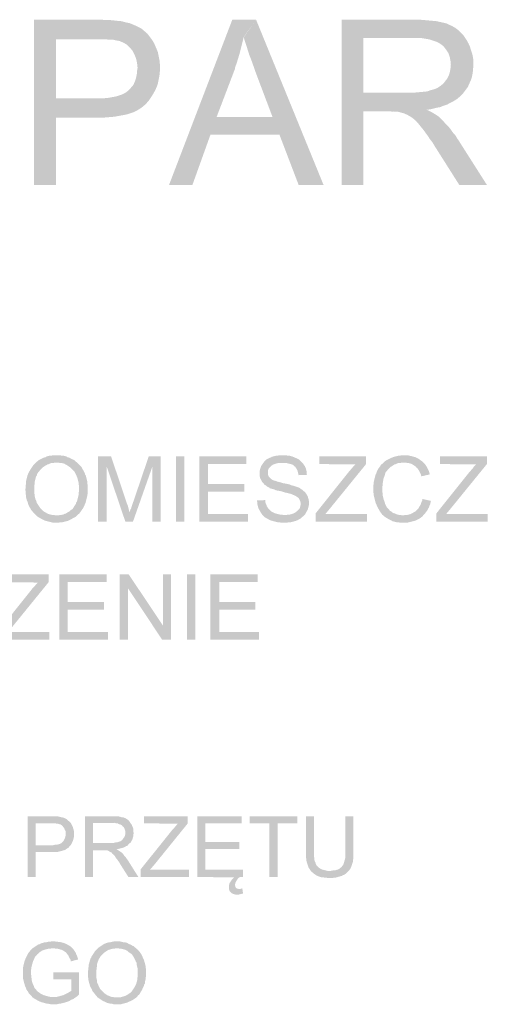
# Model space of a CAD drawing. Header units: millimetres. Extents: x -14047 to 49934, y -21523 to 14989.
# Tile 188 of 201: x 2505 to 2614, y 7483 to 7709. Entities that reach past the tile are written whole.
import ezdxf

# ---------------------------------------------------------------- set-up
doc = ezdxf.new("R2010")
doc.units = ezdxf.units.MM
doc.layers.add('H', color=7, linetype='Continuous')
doc.layers.add('P', color=7, linetype='Continuous')

msp = doc.modelspace()

# ---------------------------------------------------------------- hatches: boundary and pattern name
at = {"layer": 'H', "linetype": 'Continuous'}
for points in [[(2508.595, 7671.446), (2508.595, 7709.451), (2522.878, 7709.451), (2524.028, 7709.451), (2525.083, 7709.361), (2526.053, 7709.361), (2526.938, 7709.276), (2527.733, 7709.186), (2528.702, 7709.101), (2529.672, 7708.836), (2530.552, 7708.656), (2531.432, 7708.306), (2532.227, 7707.951), (2532.932, 7707.601), (2533.377, 7707.336), (2533.992, 7706.806), (2534.697, 7706.186), (2535.227, 7705.481), (2523.323, 7704.951), (2513.62, 7704.951), (2513.62, 7691.373), (2535.052, 7690.933), (2534.522, 7690.313), (2533.992, 7689.788), (2533.462, 7689.343), (2532.847, 7688.903), (2532.227, 7688.553), (2531.522, 7688.199), (2530.727, 7687.934), (2529.937, 7687.669), (2529.052, 7687.494), (2528.083, 7687.319), (2527.113, 7687.139), (2526.053, 7687.054), (2524.998, 7686.964), (2523.853, 7686.879), (2513.62, 7686.879), (2513.62, 7671.446)], [(2539.636, 7671.446), (2554.184, 7709.451), (2559.653, 7709.451), (2556.829, 7705.481), (2556.389, 7703.721), (2555.949, 7701.957), (2555.684, 7701.072), (2555.419, 7700.192), (2555.154, 7699.312), (2554.804, 7698.427), (2554.804, 7698.162), (2550.57, 7687.054), (2565.033, 7682.994), (2549.16, 7682.994), (2545.015, 7671.446)], [(2569.442, 7671.446), (2565.033, 7682.994), (2550.57, 7687.054), (2563.443, 7687.054), (2559.478, 7697.547), (2559.123, 7698.602), (2558.773, 7699.577), (2558.418, 7700.547), (2558.064, 7701.427), (2557.799, 7702.307), (2557.539, 7703.102), (2557.274, 7703.896), (2557.009, 7704.691), (2556.829, 7705.396), (2559.653, 7709.451), (2575.171, 7671.446)], [(2579.316, 7671.446), (2579.316, 7709.451), (2596.073, 7709.451), (2597.218, 7709.451), (2598.363, 7709.361), (2599.333, 7709.276), (2600.303, 7709.186), (2601.188, 7709.101), (2601.983, 7708.921), (2602.773, 7708.746), (2603.477, 7708.571), (2603.832, 7708.391), (2604.627, 7708.041), (2605.417, 7707.601), (2606.127, 7707.071), (2606.742, 7706.451), (2607.362, 7705.836), (2596.338, 7705.216), (2584.345, 7705.216), (2584.345, 7692.698), (2607.272, 7692.518), (2607.007, 7692.253), (2606.477, 7691.728), (2605.862, 7691.198), (2605.157, 7690.758), (2604.447, 7690.403), (2603.657, 7689.963), (2602.863, 7689.698), (2601.983, 7689.343), (2601.013, 7689.168), (2600.043, 7688.903), (2598.983, 7688.728), (2590.164, 7688.374), (2584.345, 7688.374), (2584.345, 7671.446)], [(2535.052, 7690.933), (2513.62, 7691.373), (2523.408, 7691.373), (2524.558, 7691.373), (2525.613, 7691.463), (2526.583, 7691.638), (2527.468, 7691.813), (2528.348, 7692.078), (2529.052, 7692.343), (2529.672, 7692.698), (2530.287, 7693.138), (2530.907, 7693.843), (2531.432, 7694.458), (2531.787, 7695.253), (2532.052, 7696.047), (2532.227, 7696.927), (2532.317, 7697.897), (2532.402, 7698.342), (2532.317, 7699.222), (2532.142, 7700.192), (2531.877, 7700.987), (2531.522, 7701.777), (2531.172, 7702.397), (2530.552, 7703.102), (2529.937, 7703.721), (2529.142, 7704.161), (2528.348, 7704.511), (2527.998, 7704.601), (2527.378, 7704.691), (2526.673, 7704.866), (2525.793, 7704.866), (2524.733, 7704.951), (2523.498, 7704.951), (2523.323, 7704.951), (2535.227, 7705.481), (2535.757, 7704.776), (2536.286, 7703.896), (2536.371, 7703.631), (2536.726, 7702.837), (2537.076, 7701.957), (2537.256, 7701.072), (2537.431, 7700.192), (2537.521, 7699.312), (2537.521, 7698.427), (2537.521, 7697.547), (2537.431, 7696.577), (2537.256, 7695.693), (2537.076, 7694.813), (2536.811, 7694.018), (2536.461, 7693.228), (2536.022, 7692.433), (2535.577, 7691.728)], [(2607.272, 7692.518), (2584.345, 7692.698), (2595.104, 7692.698), (2596.248, 7692.698), (2597.218, 7692.783), (2598.188, 7692.873), (2599.068, 7692.963), (2599.778, 7693.228), (2600.483, 7693.403), (2601.363, 7693.753), (2602.158, 7694.283), (2602.773, 7694.813), (2603.302, 7695.518), (2603.477, 7695.693), (2603.922, 7696.487), (2604.187, 7697.282), (2604.362, 7698.162), (2604.447, 7699.047), (2604.362, 7700.017), (2604.187, 7700.897), (2603.922, 7701.692), (2603.477, 7702.397), (2602.953, 7703.102), (2602.508, 7703.541), (2601.893, 7703.981), (2601.273, 7704.336), (2600.483, 7704.601), (2599.688, 7704.866), (2598.808, 7705.041), (2597.748, 7705.216), (2596.688, 7705.216), (2596.338, 7705.216), (2607.362, 7705.836), (2607.887, 7705.041), (2608.067, 7704.776), (2608.507, 7703.981), (2608.857, 7703.192), (2609.122, 7702.307), (2609.387, 7701.517), (2609.567, 7700.632), (2609.652, 7699.662), (2609.652, 7699.047), (2609.567, 7698.162), (2609.477, 7697.192), (2609.302, 7696.312), (2609.037, 7695.518), (2608.682, 7694.723), (2608.332, 7693.933), (2607.802, 7693.228)], [(2606.392, 7671.446), (2601.363, 7679.38), (2600.748, 7680.35), (2600.218, 7681.234), (2599.598, 7682.024), (2599.158, 7682.729), (2598.628, 7683.439), (2598.188, 7684.054), (2597.748, 7684.584), (2597.043, 7685.464), (2596.423, 7686.169), (2595.808, 7686.699), (2595.189, 7687.139), (2594.399, 7687.584), (2593.604, 7687.934), (2592.899, 7688.109), (2592.279, 7688.289), (2591.399, 7688.289), (2590.254, 7688.374), (2598.893, 7688.728), (2599.863, 7688.289), (2600.748, 7687.759), (2601.453, 7687.319), (2601.983, 7686.879), (2602.598, 7686.259), (2603.127, 7685.644), (2603.742, 7685.024), (2604.362, 7684.319), (2604.892, 7683.524), (2605.507, 7682.819), (2606.037, 7681.939), (2606.127, 7681.849), (2612.741, 7671.446)], [(2509.125, 7595.431), (2508.86, 7595.696), (2508.595, 7595.961), (2508.33, 7596.226), (2508.155, 7596.491), (2507.89, 7596.756), (2507.715, 7597.106), (2507.535, 7597.371), (2507.45, 7597.546), (2507.27, 7597.901), (2507.095, 7598.606), (2506.92, 7598.961), (2506.83, 7599.31), (2506.745, 7599.665), (2506.745, 7600.015), (2506.655, 7600.37), (2506.655, 7600.72), (2506.655, 7601.075), (2506.565, 7601.34), (2506.655, 7601.78), (2506.655, 7602.135), (2506.745, 7602.925), (2506.745, 7603.28), (2506.83, 7603.63), (2506.92, 7603.985), (2507.005, 7604.34), (2507.095, 7604.69), (2507.36, 7605.31), (2507.715, 7605.925), (2507.89, 7606.19), (2508.24, 7606.72), (2508.42, 7606.984), (2508.595, 7607.159), (2508.86, 7607.424), (2509.125, 7607.689), (2509.655, 7608.129), (2510.005, 7608.304), (2510.535, 7608.569), (2510.89, 7608.744), (2511.24, 7608.834), (2511.505, 7609.009), (2512.21, 7609.189), (2512.565, 7609.189), (2513.005, 7609.274), (2513.355, 7609.274), (2514.149, 7609.274), (2514.504, 7609.274), (2514.944, 7609.189), (2515.299, 7609.189), (2516.004, 7609.009), (2516.269, 7608.834), (2516.619, 7608.744), (2516.974, 7608.569), (2517.239, 7608.394), (2517.504, 7608.304), (2517.854, 7608.129), (2518.119, 7607.864), (2518.384, 7607.689), (2513.799, 7607.599), (2513.445, 7607.599), (2513.095, 7607.514), (2512.74, 7607.514), (2512.385, 7607.424), (2512.035, 7607.249), (2511.68, 7607.159), (2511.415, 7606.984), (2511.065, 7606.804), (2510.8, 7606.63), (2510.535, 7606.455), (2510.27, 7606.19), (2510.005, 7605.925), (2509.83, 7605.66), (2509.655, 7605.485), (2509.475, 7605.22), (2509.3, 7604.955), (2509.21, 7604.6), (2509.035, 7604.34), (2508.95, 7603.985), (2508.86, 7603.63), (2508.77, 7603.28), (2508.685, 7602.395), (2508.685, 7602.045), (2508.685, 7601.605), (2508.685, 7601.25), (2508.685, 7600.455), (2508.77, 7599.75), (2508.86, 7599.4), (2508.95, 7599.046), (2509.125, 7598.696), (2509.21, 7598.341), (2509.39, 7598.076), (2509.565, 7597.811), (2509.74, 7597.546), (2509.92, 7597.281), (2510.095, 7597.016), (2510.36, 7596.756), (2510.625, 7596.491), (2510.89, 7596.311), (2511.505, 7595.961), (2511.86, 7595.786), (2512.125, 7595.696), (2512.475, 7595.606), (2512.83, 7595.521), (2513.18, 7595.521), (2513.62, 7595.431), (2513.799, 7595.431)], [(2523.323, 7594.021), (2523.323, 7609.009), (2526.318, 7609.009), (2525.263, 7606.804), (2525.263, 7594.021)], [(2529.582, 7594.021), (2525.263, 7606.804), (2526.318, 7609.009), (2529.847, 7598.431), (2530.022, 7597.991), (2530.202, 7597.546), (2530.287, 7597.196), (2530.377, 7596.841), (2530.462, 7596.491), (2530.552, 7596.226), (2530.552, 7596.136)], [(2529.582, 7594.021), (2530.552, 7596.136), (2530.642, 7596.401), (2530.727, 7596.756), (2530.907, 7597.016), (2530.992, 7597.371), (2531.257, 7598.166), (2531.432, 7598.606), (2534.962, 7609.009), (2537.696, 7609.009), (2535.757, 7606.54), (2531.347, 7594.021)], [(2535.757, 7594.021), (2535.757, 7606.54), (2537.696, 7609.009), (2537.696, 7594.021)], [(2541.221, 7594.021), (2541.221, 7609.009), (2543.161, 7609.009), (2543.161, 7594.021)], [(2546.6, 7594.021), (2546.6, 7609.009), (2557.449, 7609.009), (2557.449, 7607.249), (2548.63, 7607.249), (2548.63, 7602.66), (2556.919, 7602.66), (2556.919, 7600.9), (2548.63, 7600.9), (2548.63, 7595.786), (2557.799, 7595.786), (2557.799, 7594.021)], [(2569.442, 7604.69), (2569.352, 7605.045), (2569.267, 7605.395), (2569.177, 7605.75), (2569.002, 7606.1), (2568.822, 7606.365), (2568.647, 7606.63), (2568.382, 7606.804), (2568.207, 7606.984), (2567.942, 7607.159), (2567.587, 7607.249), (2567.237, 7607.334), (2566.882, 7607.424), (2566.532, 7607.514), (2566.092, 7607.514), (2565.827, 7607.514), (2561.328, 7607.514), (2561.503, 7607.774), (2561.768, 7608.039), (2562.033, 7608.304), (2562.388, 7608.484), (2562.738, 7608.659), (2563.003, 7608.744), (2563.268, 7608.924), (2563.623, 7609.009), (2563.973, 7609.099), (2564.328, 7609.189), (2564.678, 7609.189), (2565.033, 7609.274), (2565.473, 7609.274), (2565.738, 7609.274), (2566.092, 7609.274), (2566.532, 7609.274), (2566.882, 7609.189), (2567.237, 7609.189), (2567.587, 7609.099), (2567.942, 7609.009), (2568.557, 7608.744), (2569.002, 7608.569), (2569.352, 7608.394), (2569.617, 7608.219), (2569.882, 7607.954), (2570.147, 7607.689), (2570.412, 7607.424), (2570.587, 7607.159), (2570.852, 7606.804), (2571.117, 7606.19), (2571.207, 7605.835), (2571.292, 7605.485), (2571.292, 7605.13), (2571.382, 7604.78)], [(2573.321, 7594.021), (2573.321, 7595.871), (2580.995, 7605.485), (2581.255, 7605.75), (2581.52, 7606.1), (2581.785, 7606.365), (2581.965, 7606.63), (2582.225, 7606.894), (2582.49, 7607.159), (2574.201, 7607.249), (2574.201, 7609.009), (2584.96, 7609.009), (2584.96, 7607.249), (2576.496, 7596.841), (2575.616, 7595.786), (2585.14, 7595.786), (2585.14, 7594.021)], [(2588.929, 7595.431), (2588.664, 7595.606), (2588.489, 7595.871), (2588.224, 7596.226), (2588.05, 7596.491), (2587.87, 7596.841), (2587.695, 7597.106), (2587.52, 7597.461), (2587.345, 7597.901), (2587.165, 7598.251), (2586.99, 7598.961), (2586.9, 7599.31), (2586.815, 7599.665), (2586.725, 7600.015), (2586.725, 7600.37), (2586.635, 7600.72), (2586.635, 7601.515), (2586.635, 7602.395), (2586.725, 7602.84), (2586.725, 7603.19), (2586.9, 7603.895), (2586.99, 7604.25), (2587.08, 7604.6), (2587.165, 7604.865), (2587.345, 7605.22), (2587.43, 7605.485), (2587.52, 7605.75), (2587.695, 7606.015), (2587.87, 7606.365), (2588.134, 7606.63), (2588.314, 7606.984), (2588.574, 7607.249), (2588.839, 7607.424), (2589.104, 7607.689), (2589.369, 7607.954), (2589.634, 7608.129), (2589.989, 7608.304), (2590.694, 7608.659), (2591.399, 7608.924), (2591.749, 7609.009), (2592.104, 7609.099), (2592.459, 7609.189), (2592.809, 7609.189), (2593.164, 7609.274), (2593.514, 7609.274), (2593.694, 7609.274), (2594.484, 7609.274), (2595.279, 7609.099), (2595.633, 7609.009), (2595.893, 7608.924), (2596.248, 7608.834), (2596.603, 7608.659), (2596.868, 7608.569), (2597.128, 7608.394), (2597.483, 7608.129), (2597.748, 7607.954), (2598.013, 7607.689), (2593.694, 7607.599), (2593.249, 7607.599), (2592.899, 7607.514), (2592.544, 7607.514), (2592.194, 7607.424), (2591.839, 7607.249), (2591.489, 7607.159), (2591.224, 7606.984), (2590.959, 7606.804), (2590.519, 7606.54), (2590.254, 7606.28), (2589.989, 7606.015), (2589.809, 7605.75), (2589.544, 7605.485), (2589.369, 7605.13), (2589.284, 7604.78), (2589.194, 7604.515), (2588.929, 7603.81), (2588.839, 7603.105), (2588.754, 7602.75), (2588.754, 7602.395), (2588.664, 7601.69), (2588.664, 7601.25), (2588.754, 7600.455), (2588.754, 7600.105), (2588.839, 7599.75), (2588.929, 7599.4), (2589.019, 7599.046), (2589.284, 7598.341), (2589.369, 7597.991), (2589.544, 7597.636), (2589.724, 7597.281), (2589.989, 7597.016), (2590.254, 7596.756), (2590.429, 7596.491), (2590.779, 7596.311), (2590.959, 7596.136), (2591.309, 7595.961), (2591.664, 7595.871), (2591.929, 7595.696), (2592.279, 7595.606), (2592.634, 7595.521), (2592.984, 7595.521), (2593.339, 7595.431), (2593.514, 7595.431)], [(2601.098, 7594.021), (2601.098, 7595.871), (2608.772, 7605.485), (2609.037, 7605.75), (2609.302, 7606.1), (2609.567, 7606.365), (2609.742, 7606.63), (2610.007, 7606.894), (2610.272, 7607.159), (2601.983, 7607.249), (2601.983, 7609.009), (2612.741, 7609.009), (2612.741, 7607.249), (2604.272, 7596.841), (2603.392, 7595.786), (2612.916, 7595.786), (2612.916, 7594.021)], [(2513.799, 7593.756), (2513.355, 7593.756), (2513.005, 7593.756), (2512.65, 7593.841), (2512.3, 7593.931), (2511.595, 7594.106), (2511.24, 7594.196), (2510.975, 7594.286), (2510.625, 7594.461), (2510.27, 7594.636), (2510.005, 7594.816), (2509.655, 7594.991), (2509.39, 7595.166), (2509.125, 7595.431), (2513.799, 7595.431), (2514.149, 7595.431), (2514.504, 7595.521), (2515.209, 7595.606), (2515.559, 7595.786), (2515.914, 7595.871), (2516.179, 7596.046), (2516.444, 7596.226), (2516.794, 7596.401), (2517.059, 7596.666), (2517.324, 7596.841), (2517.504, 7597.016), (2517.679, 7597.281), (2517.854, 7597.546), (2518.029, 7597.811), (2518.209, 7598.076), (2518.294, 7598.431), (2518.474, 7598.696), (2518.559, 7599.046), (2518.649, 7599.4), (2518.734, 7599.75), (2518.824, 7600.105), (2518.824, 7600.545), (2518.914, 7600.9), (2518.914, 7601.34), (2518.914, 7601.515), (2518.914, 7602.31), (2518.824, 7602.66), (2518.824, 7603.015), (2518.734, 7603.365), (2518.559, 7604.075), (2518.294, 7604.69), (2518.119, 7605.045), (2517.944, 7605.395), (2517.764, 7605.66), (2517.504, 7605.925), (2517.239, 7606.19), (2516.974, 7606.455), (2516.709, 7606.63), (2516.444, 7606.804), (2516.179, 7606.984), (2515.824, 7607.159), (2515.559, 7607.334), (2515.209, 7607.424), (2514.854, 7607.514), (2514.504, 7607.514), (2514.064, 7607.599), (2513.799, 7607.599), (2518.384, 7607.689), (2518.914, 7607.159), (2519.179, 7606.894), (2519.444, 7606.63), (2519.619, 7606.365), (2519.794, 7606.015), (2519.969, 7605.75), (2520.234, 7605.22), (2520.324, 7604.865), (2520.499, 7604.6), (2520.589, 7604.25), (2520.764, 7603.545), (2520.854, 7603.19), (2520.854, 7602.84), (2520.939, 7602.045), (2520.939, 7601.69), (2520.939, 7601.515), (2520.939, 7600.72), (2520.854, 7600.015), (2520.679, 7599.31), (2520.589, 7598.961), (2520.499, 7598.606), (2520.414, 7598.251), (2520.234, 7597.901), (2520.149, 7597.636), (2520.059, 7597.461), (2519.884, 7597.106), (2519.619, 7596.756), (2519.444, 7596.491), (2519.264, 7596.226), (2518.999, 7595.871), (2518.734, 7595.696), (2518.474, 7595.431), (2518.209, 7595.166), (2517.944, 7594.991), (2517.589, 7594.816), (2517.414, 7594.726), (2516.794, 7594.371), (2516.444, 7594.196), (2516.089, 7594.106), (2515.739, 7594.021), (2515.384, 7593.931), (2515.034, 7593.841), (2514.679, 7593.841), (2513.974, 7593.756)], [(2570.677, 7595.431), (2566.177, 7595.521), (2566.532, 7595.521), (2566.972, 7595.606), (2567.322, 7595.606), (2567.677, 7595.696), (2567.942, 7595.786), (2568.207, 7595.871), (2568.557, 7596.046), (2568.822, 7596.226), (2569.177, 7596.491), (2569.352, 7596.666), (2569.707, 7597.106), (2569.792, 7597.461), (2569.882, 7597.811), (2569.882, 7598.076), (2569.882, 7598.431), (2569.792, 7598.781), (2569.617, 7599.136), (2569.527, 7599.31), (2569.267, 7599.575), (2569.002, 7599.75), (2568.737, 7599.93), (2568.382, 7600.105), (2568.117, 7600.19), (2567.942, 7600.28), (2567.677, 7600.37), (2567.412, 7600.455), (2567.062, 7600.545), (2566.707, 7600.635), (2566.267, 7600.72), (2565.738, 7600.9), (2565.473, 7600.985), (2565.033, 7601.075), (2564.503, 7601.165), (2564.148, 7601.25), (2563.798, 7601.425), (2563.443, 7601.515), (2563.093, 7601.605), (2562.828, 7601.69), (2562.653, 7601.87), (2562.208, 7602.045), (2561.948, 7602.31), (2561.593, 7602.485), (2561.418, 7602.75), (2561.153, 7603.015), (2560.973, 7603.28), (2560.798, 7603.63), (2560.623, 7603.895), (2560.533, 7604.25), (2560.448, 7604.6), (2560.448, 7604.955), (2560.448, 7605.485), (2560.533, 7605.835), (2560.623, 7606.19), (2560.713, 7606.54), (2560.888, 7606.894), (2561.063, 7607.159), (2561.328, 7607.514), (2565.827, 7607.514), (2565.383, 7607.514), (2564.943, 7607.514), (2564.503, 7607.424), (2564.148, 7607.334), (2563.888, 7607.249), (2563.623, 7607.159), (2563.358, 7606.984), (2562.918, 7606.63), (2562.653, 7606.365), (2562.473, 7606.015), (2562.388, 7605.75), (2562.388, 7605.395), (2562.388, 7604.865), (2562.473, 7604.6), (2562.653, 7604.25), (2562.918, 7603.985), (2563.093, 7603.81), (2563.268, 7603.72), (2563.533, 7603.545), (2563.798, 7603.455), (2564.148, 7603.365), (2564.593, 7603.19), (2565.033, 7603.105), (2565.912, 7602.84), (2566.442, 7602.75), (2566.882, 7602.66), (2567.322, 7602.575), (2567.677, 7602.395), (2568.032, 7602.31), (2568.382, 7602.22), (2568.647, 7602.135), (2568.912, 7602.045), (2569.177, 7601.955), (2569.617, 7601.78), (2569.972, 7601.515), (2570.237, 7601.34), (2570.762, 7600.9), (2571.027, 7600.635), (2571.207, 7600.37), (2571.382, 7600.105), (2571.557, 7599.75), (2571.647, 7599.4), (2571.732, 7599.136), (2571.822, 7598.696), (2571.822, 7598.341), (2571.822, 7597.901), (2571.732, 7597.546), (2571.647, 7597.196), (2571.557, 7596.841), (2571.382, 7596.491), (2571.207, 7596.226), (2571.117, 7596.046), (2570.942, 7595.696)], [(2597.658, 7604.425), (2597.573, 7604.865), (2597.393, 7605.22), (2597.218, 7605.57), (2597.043, 7605.835), (2596.868, 7606.19), (2596.603, 7606.365), (2596.423, 7606.63), (2596.158, 7606.804), (2595.893, 7606.984), (2595.633, 7607.159), (2595.279, 7607.334), (2594.924, 7607.424), (2594.574, 7607.514), (2594.219, 7607.514), (2593.869, 7607.599), (2598.013, 7607.689), (2598.278, 7607.424), (2598.543, 7607.159), (2598.718, 7606.894), (2598.893, 7606.63), (2599.068, 7606.28), (2599.248, 7605.925), (2599.423, 7605.57), (2599.513, 7605.22), (2599.598, 7604.865)], [(2566.267, 7593.756), (2565.827, 7593.756), (2565.473, 7593.756), (2565.033, 7593.841), (2564.678, 7593.841), (2563.973, 7594.021), (2563.623, 7594.106), (2563.358, 7594.196), (2563.003, 7594.286), (2562.473, 7594.551), (2562.208, 7594.726), (2561.858, 7594.901), (2561.593, 7595.076), (2561.328, 7595.341), (2561.063, 7595.606), (2560.888, 7595.871), (2560.713, 7596.136), (2560.533, 7596.491), (2560.358, 7596.756), (2560.183, 7597.106), (2560.093, 7597.461), (2560.003, 7597.811), (2559.918, 7598.166), (2559.918, 7598.516), (2559.828, 7598.871), (2561.768, 7598.961), (2561.768, 7598.606), (2561.858, 7598.251), (2562.033, 7597.901), (2562.123, 7597.546), (2562.298, 7597.281), (2562.563, 7596.931), (2562.828, 7596.666), (2563.093, 7596.401), (2563.358, 7596.226), (2563.708, 7596.046), (2564.148, 7595.871), (2564.503, 7595.786), (2564.858, 7595.696), (2565.208, 7595.606), (2565.563, 7595.606), (2566.002, 7595.521), (2566.177, 7595.521), (2570.677, 7595.431), (2570.412, 7595.166), (2570.147, 7594.991), (2569.882, 7594.726), (2569.527, 7594.551), (2569.267, 7594.371), (2568.822, 7594.196), (2568.207, 7594.021), (2567.852, 7593.931), (2567.502, 7593.841), (2567.062, 7593.841), (2566.707, 7593.756), (2566.352, 7593.756)], [(2593.694, 7593.756), (2593.249, 7593.756), (2592.899, 7593.756), (2592.459, 7593.841), (2592.104, 7593.841), (2591.749, 7593.931), (2591.399, 7594.021), (2591.044, 7594.106), (2590.694, 7594.286), (2590.164, 7594.551), (2589.899, 7594.726), (2589.459, 7594.991), (2589.194, 7595.166), (2588.929, 7595.431), (2593.514, 7595.431), (2593.869, 7595.521), (2594.309, 7595.521), (2594.664, 7595.606), (2595.014, 7595.696), (2595.279, 7595.786), (2595.633, 7595.961), (2595.893, 7596.136), (2596.248, 7596.311), (2596.778, 7596.841), (2597.043, 7597.106), (2597.218, 7597.461), (2597.393, 7597.726), (2597.573, 7598.076), (2597.658, 7598.431), (2597.838, 7598.781), (2597.923, 7599.221), (2599.863, 7598.781), (2599.778, 7598.431), (2599.688, 7597.991), (2599.513, 7597.636), (2599.423, 7597.281), (2599.248, 7597.016), (2599.068, 7596.666), (2598.893, 7596.401), (2598.628, 7596.046), (2598.453, 7595.786), (2598.188, 7595.606), (2598.013, 7595.341), (2597.748, 7595.076), (2597.393, 7594.816), (2597.128, 7594.636), (2596.778, 7594.461), (2596.158, 7594.196), (2595.808, 7594.106), (2595.454, 7594.021), (2595.104, 7593.931), (2594.399, 7593.756), (2594.044, 7593.756)], [(2500.306, 7566.86), (2500.306, 7568.71), (2507.98, 7578.323), (2508.24, 7578.678), (2508.505, 7578.943), (2508.77, 7579.203), (2508.95, 7579.468), (2509.21, 7579.733), (2509.475, 7579.998), (2501.186, 7580.088), (2501.186, 7581.853), (2511.945, 7581.853), (2511.945, 7580.088), (2503.481, 7569.679), (2502.601, 7568.625), (2512.125, 7568.625), (2512.125, 7566.86)], [(2514.414, 7566.86), (2514.414, 7581.853), (2525.263, 7581.853), (2525.263, 7580.088), (2516.354, 7580.088), (2516.354, 7575.504), (2524.643, 7575.504), (2524.643, 7573.739), (2516.354, 7573.739), (2516.354, 7568.625), (2525.613, 7568.625), (2525.613, 7566.86)], [(2528.258, 7566.86), (2528.258, 7581.853), (2530.377, 7581.853), (2530.202, 7578.678), (2530.202, 7566.86)], [(2538.046, 7566.86), (2530.202, 7578.678), (2530.377, 7581.853), (2538.226, 7570.124)], [(2538.046, 7566.86), (2538.226, 7570.124), (2538.226, 7581.853), (2540.076, 7581.853), (2540.076, 7566.86)], [(2543.78, 7566.86), (2543.78, 7581.853), (2545.72, 7581.853), (2545.72, 7566.86)], [(2549.16, 7566.86), (2549.16, 7581.853), (2560.003, 7581.853), (2560.003, 7580.088), (2551.189, 7580.088), (2551.189, 7575.504), (2559.478, 7575.504), (2559.478, 7573.739), (2551.189, 7573.739), (2551.189, 7568.625), (2560.358, 7568.625), (2560.358, 7566.86)], [(2507.095, 7512.277), (2507.095, 7526.205), (2513.18, 7526.205), (2513.535, 7526.205), (2513.884, 7526.205), (2514.149, 7526.205), (2514.414, 7526.12), (2514.854, 7526.03), (2515.209, 7525.945), (2515.559, 7525.855), (2515.824, 7525.68), (2516.089, 7525.59), (2516.444, 7525.235), (2516.709, 7525.06), (2516.974, 7524.796), (2512.565, 7524.621), (2508.95, 7524.621), (2508.95, 7519.596), (2516.794, 7519.416), (2516.619, 7519.151), (2516.444, 7518.976), (2516.269, 7518.886), (2516.004, 7518.711), (2515.824, 7518.536), (2515.559, 7518.446), (2515.209, 7518.361), (2514.944, 7518.271), (2514.589, 7518.181), (2514.239, 7518.096), (2513.884, 7518.006), (2513.535, 7518.006), (2512.65, 7518.006), (2508.95, 7518.006), (2508.95, 7512.277)], [(2520.324, 7512.277), (2520.324, 7526.205), (2526.938, 7526.205), (2527.378, 7526.205), (2527.733, 7526.205), (2528.083, 7526.205), (2528.438, 7526.12), (2528.702, 7526.03), (2528.967, 7526.03), (2529.227, 7525.945), (2529.672, 7525.765), (2529.937, 7525.59), (2530.202, 7525.415), (2530.462, 7525.15), (2530.642, 7524.886), (2526.583, 7524.711), (2522.173, 7524.711), (2522.173, 7520.121), (2530.552, 7520.036), (2530.287, 7519.771), (2530.112, 7519.506), (2529.847, 7519.416), (2529.582, 7519.241), (2529.227, 7519.066), (2528.967, 7518.976), (2528.613, 7518.886), (2528.258, 7518.801), (2527.908, 7518.711), (2527.553, 7518.626), (2524.293, 7518.446), (2522.173, 7518.446), (2522.173, 7512.277)], [(2533.112, 7512.277), (2533.112, 7514.037), (2540.251, 7522.946), (2540.781, 7523.476), (2540.956, 7523.741), (2541.401, 7524.266), (2541.666, 7524.531), (2533.902, 7524.621), (2533.902, 7526.205), (2543.955, 7526.205), (2543.955, 7524.621), (2536.106, 7514.922), (2535.227, 7513.952), (2544.22, 7513.952), (2544.22, 7512.277)], [(2553.479, 7509.278), (2553.394, 7509.628), (2553.394, 7509.893), (2553.394, 7510.247), (2553.479, 7510.597), (2553.569, 7510.952), (2553.744, 7511.127), (2553.919, 7511.392), (2554.099, 7511.657), (2554.364, 7511.922), (2554.624, 7512.187), (2546.16, 7512.277), (2546.16, 7526.205), (2556.304, 7526.205), (2556.304, 7524.621), (2548.015, 7524.621), (2548.015, 7520.301), (2555.774, 7520.301), (2555.774, 7518.711), (2548.015, 7518.711), (2548.015, 7513.952), (2556.654, 7513.952), (2556.654, 7512.277), (2555.949, 7512.277), (2555.684, 7512.097), (2555.419, 7511.832), (2555.244, 7511.567), (2554.979, 7511.127), (2554.889, 7510.862), (2554.804, 7510.512), (2554.889, 7510.073), (2554.979, 7509.808), (2555.244, 7509.628), (2555.599, 7509.543), (2555.774, 7509.543)], [(2562.738, 7512.277), (2562.738, 7524.621), (2558.154, 7524.621), (2558.154, 7526.205), (2569.177, 7526.205), (2569.177, 7524.621), (2564.593, 7524.621), (2564.593, 7512.277)], [(2572.352, 7513.507), (2572.177, 7513.772), (2571.997, 7514.037), (2571.822, 7514.302), (2571.647, 7514.657), (2571.472, 7515.187), (2571.382, 7515.452), (2571.292, 7515.802), (2571.207, 7516.067), (2571.207, 7516.422), (2571.117, 7516.772), (2571.117, 7517.212), (2571.117, 7517.566), (2571.117, 7518.006), (2571.117, 7526.205), (2572.967, 7526.205), (2572.967, 7517.741), (2572.967, 7517.302), (2572.967, 7516.947), (2573.057, 7516.597), (2573.057, 7516.242), (2573.147, 7515.977), (2573.232, 7515.712), (2573.321, 7515.537), (2573.411, 7515.187), (2573.586, 7514.922), (2573.851, 7514.657), (2574.026, 7514.477), (2574.381, 7514.217), (2574.731, 7514.037), (2574.996, 7513.952), (2575.351, 7513.862), (2575.701, 7513.772), (2576.056, 7513.687), (2576.406, 7513.687), (2576.496, 7513.687)], [(2576.671, 7512.012), (2576.231, 7512.012), (2575.876, 7512.097), (2575.526, 7512.097), (2575.171, 7512.187), (2574.821, 7512.187), (2574.466, 7512.277), (2574.201, 7512.362), (2573.936, 7512.452), (2573.586, 7512.627), (2573.411, 7512.717), (2573.147, 7512.892), (2572.882, 7513.067), (2572.617, 7513.332), (2572.352, 7513.507), (2576.496, 7513.687), (2576.846, 7513.687), (2577.291, 7513.772), (2577.641, 7513.772), (2577.996, 7513.862), (2578.261, 7513.952), (2578.611, 7514.037), (2578.876, 7514.217), (2579.051, 7514.392), (2579.316, 7514.567), (2579.496, 7514.832), (2579.671, 7515.007), (2579.761, 7515.272), (2579.846, 7515.537), (2579.936, 7515.802), (2580.021, 7516.157), (2580.111, 7516.422), (2580.201, 7516.862), (2580.201, 7517.212), (2580.201, 7517.651), (2580.201, 7526.205), (2582.05, 7526.205), (2582.05, 7517.741), (2582.05, 7516.947), (2582.05, 7516.682), (2581.965, 7516.242), (2581.965, 7515.977), (2581.875, 7515.627), (2581.785, 7515.362), (2581.7, 7515.097), (2581.61, 7514.832), (2581.52, 7514.567), (2581.345, 7514.217), (2581.17, 7513.952), (2580.905, 7513.687), (2580.73, 7513.507), (2580.466, 7513.247), (2580.201, 7512.982), (2579.936, 7512.802), (2579.671, 7512.717), (2579.406, 7512.537), (2579.051, 7512.452), (2578.791, 7512.362), (2578.436, 7512.277), (2578.171, 7512.187), (2577.821, 7512.097), (2577.466, 7512.097), (2577.026, 7512.012)], [(2516.794, 7519.416), (2508.95, 7519.596), (2513.005, 7519.596), (2513.355, 7519.681), (2513.799, 7519.681), (2514.064, 7519.771), (2514.414, 7519.856), (2514.679, 7519.946), (2514.944, 7520.121), (2515.119, 7520.301), (2515.299, 7520.476), (2515.474, 7520.741), (2515.649, 7521.091), (2515.739, 7521.356), (2515.824, 7521.711), (2515.824, 7522.061), (2515.824, 7522.506), (2515.824, 7522.856), (2515.649, 7523.121), (2515.559, 7523.476), (2515.384, 7523.651), (2515.209, 7523.916), (2514.944, 7524.181), (2514.679, 7524.356), (2514.329, 7524.446), (2514.064, 7524.531), (2513.799, 7524.531), (2513.445, 7524.621), (2513.005, 7524.621), (2512.565, 7524.621), (2516.974, 7524.796), (2517.149, 7524.531), (2517.324, 7524.181), (2517.504, 7523.826), (2517.589, 7523.476), (2517.679, 7523.211), (2517.764, 7522.856), (2517.764, 7522.506), (2517.764, 7521.886), (2517.764, 7521.536), (2517.679, 7521.181), (2517.589, 7520.826), (2517.504, 7520.566), (2517.324, 7520.211), (2517.239, 7519.946), (2517.059, 7519.681)], [(2530.552, 7520.036), (2522.173, 7520.121), (2526.583, 7520.121), (2526.938, 7520.121), (2527.288, 7520.211), (2527.553, 7520.211), (2527.908, 7520.301), (2528.083, 7520.386), (2528.438, 7520.476), (2528.702, 7520.651), (2528.967, 7520.916), (2529.142, 7521.181), (2529.407, 7521.536), (2529.492, 7521.801), (2529.582, 7522.151), (2529.582, 7522.416), (2529.582, 7522.771), (2529.492, 7523.121), (2529.407, 7523.386), (2529.227, 7523.741), (2528.967, 7523.916), (2528.877, 7524.091), (2528.613, 7524.266), (2528.438, 7524.356), (2528.083, 7524.446), (2527.818, 7524.621), (2527.468, 7524.621), (2527.113, 7524.711), (2526.673, 7524.711), (2530.642, 7524.886), (2530.817, 7524.621), (2531.082, 7524.266), (2531.172, 7523.916), (2531.347, 7523.651), (2531.432, 7523.296), (2531.432, 7522.946), (2531.432, 7522.591), (2531.522, 7522.416), (2531.432, 7522.061), (2531.432, 7521.711), (2531.347, 7521.446), (2531.257, 7521.091), (2531.172, 7520.826), (2530.992, 7520.566), (2530.817, 7520.211)], [(2530.287, 7512.277), (2528.438, 7515.187), (2528.258, 7515.537), (2527.998, 7515.892), (2527.818, 7516.157), (2527.643, 7516.422), (2527.378, 7516.682), (2527.288, 7516.947), (2527.113, 7517.127), (2526.848, 7517.392), (2526.583, 7517.651), (2526.408, 7517.916), (2526.143, 7518.006), (2525.878, 7518.181), (2525.528, 7518.361), (2525.348, 7518.446), (2525.083, 7518.446), (2524.733, 7518.446), (2524.293, 7518.446), (2527.553, 7518.626), (2527.908, 7518.446), (2528.173, 7518.271), (2528.438, 7518.096), (2528.702, 7517.916), (2529.142, 7517.477), (2529.317, 7517.212), (2529.582, 7516.947), (2529.937, 7516.422), (2530.202, 7516.067), (2532.582, 7512.277)], [(2555.334, 7508.218), (2554.979, 7508.218), (2554.624, 7508.308), (2554.184, 7508.483), (2553.919, 7508.658), (2553.654, 7508.923), (2553.479, 7509.278), (2555.774, 7509.543), (2556.124, 7509.543), (2556.479, 7509.718), (2556.654, 7508.483), (2556.304, 7508.393), (2555.949, 7508.308), (2555.599, 7508.218)], [(2508.24, 7484.586), (2508.065, 7484.851), (2507.8, 7485.116), (2507.535, 7485.381), (2507.36, 7485.556), (2507.185, 7485.906), (2507.005, 7486.171), (2506.83, 7486.436), (2506.745, 7486.701), (2506.48, 7487.321), (2506.39, 7487.671), (2506.301, 7487.935), (2506.126, 7488.64), (2506.036, 7488.995), (2506.036, 7489.345), (2506.036, 7489.965), (2506.036, 7490.495), (2506.036, 7490.845), (2506.036, 7491.2), (2506.126, 7491.815), (2506.216, 7492.17), (2506.39, 7492.875), (2506.48, 7493.14), (2506.745, 7493.755), (2506.83, 7493.935), (2507.005, 7494.285), (2507.185, 7494.64), (2507.36, 7494.905), (2507.8, 7495.429), (2508.24, 7495.874), (2512.65, 7495.874), (2512.3, 7495.784), (2511.945, 7495.784), (2511.595, 7495.694), (2511.24, 7495.609), (2510.975, 7495.519), (2510.445, 7495.344), (2510.18, 7495.17), (2509.92, 7494.99), (2509.655, 7494.725), (2509.39, 7494.55), (2509.125, 7494.2), (2508.86, 7493.935), (2508.685, 7493.67), (2508.595, 7493.315), (2508.42, 7493.05), (2508.33, 7492.785), (2508.24, 7492.435), (2508.155, 7492.17), (2508.065, 7491.815), (2507.98, 7491.465), (2507.89, 7490.76), (2507.89, 7490.405), (2507.89, 7489.875), (2507.98, 7489.525), (2507.98, 7489.17), (2508.065, 7488.82), (2508.065, 7488.465), (2508.155, 7488.11), (2508.24, 7487.85), (2508.33, 7487.586), (2508.505, 7487.321), (2508.685, 7486.791), (2508.95, 7486.526), (2509.125, 7486.261), (2509.3, 7486.086), (2509.565, 7485.821), (2509.83, 7485.646), (2510.095, 7485.466), (2510.445, 7485.291), (2510.71, 7485.116), (2511.065, 7485.026), (2511.33, 7484.936), (2511.68, 7484.851), (2512.035, 7484.761), (2512.385, 7484.676), (2512.74, 7484.676), (2513.005, 7484.676)], [(2517.059, 7492.875), (2516.974, 7493.23), (2516.794, 7493.58), (2516.619, 7493.845), (2516.529, 7494.2), (2516.354, 7494.375), (2516.089, 7494.725), (2515.824, 7494.99), (2515.559, 7495.17), (2515.299, 7495.344), (2514.944, 7495.519), (2514.589, 7495.609), (2514.329, 7495.694), (2513.974, 7495.784), (2513.62, 7495.784), (2513.27, 7495.874), (2508.24, 7495.874), (2508.505, 7496.049), (2508.77, 7496.224), (2509.035, 7496.404), (2509.3, 7496.579), (2509.565, 7496.754), (2509.92, 7496.844), (2510.18, 7497.019), (2510.535, 7497.109), (2510.8, 7497.194), (2511.155, 7497.284), (2511.505, 7497.284), (2511.86, 7497.374), (2512.125, 7497.374), (2512.565, 7497.459), (2512.915, 7497.459), (2513.355, 7497.459), (2514.064, 7497.374), (2514.769, 7497.284), (2515.384, 7497.109), (2515.649, 7497.019), (2516.089, 7496.844), (2516.354, 7496.664), (2516.709, 7496.489), (2516.974, 7496.314), (2517.239, 7496.049), (2517.414, 7495.874), (2517.679, 7495.609), (2517.854, 7495.344), (2518.029, 7495.08), (2518.209, 7494.815), (2518.294, 7494.46), (2518.474, 7494.2), (2518.559, 7493.845), (2518.734, 7493.315)], [(2523.323, 7484.496), (2523.058, 7484.761), (2522.618, 7485.291), (2522.438, 7485.556), (2522.173, 7485.821), (2521.998, 7486.086), (2521.908, 7486.351), (2521.823, 7486.526), (2521.468, 7487.141), (2521.293, 7487.85), (2521.203, 7488.11), (2521.119, 7488.465), (2521.029, 7489.17), (2521.029, 7489.79), (2521.029, 7490.405), (2521.029, 7490.76), (2521.119, 7491.55), (2521.119, 7491.905), (2521.203, 7492.255), (2521.293, 7492.52), (2521.383, 7492.875), (2521.558, 7493.49), (2521.733, 7493.755), (2521.823, 7494.02), (2522.353, 7494.815), (2522.528, 7495.08), (2522.703, 7495.344), (2522.878, 7495.519), (2523.323, 7495.959), (2523.588, 7496.139), (2524.113, 7496.489), (2524.378, 7496.664), (2524.643, 7496.844), (2525.263, 7497.109), (2525.613, 7497.194), (2525.878, 7497.284), (2526.233, 7497.284), (2526.583, 7497.374), (2526.938, 7497.459), (2527.288, 7497.459), (2527.998, 7497.459), (2528.348, 7497.459), (2529.052, 7497.284), (2529.407, 7497.284), (2530.022, 7497.109), (2530.287, 7496.929), (2530.907, 7496.664), (2531.172, 7496.489), (2531.432, 7496.404), (2531.697, 7496.139), (2531.962, 7495.959), (2527.733, 7495.874), (2527.378, 7495.874), (2527.028, 7495.784), (2526.673, 7495.784), (2526.053, 7495.609), (2525.703, 7495.519), (2525.438, 7495.344), (2525.173, 7495.17), (2524.908, 7494.99), (2524.643, 7494.815), (2524.378, 7494.55), (2524.113, 7494.285), (2523.938, 7494.11), (2523.763, 7493.845), (2523.673, 7493.67), (2523.498, 7493.405), (2523.408, 7493.14), (2523.233, 7492.785), (2523.058, 7492.17), (2523.058, 7491.815), (2522.968, 7491.11), (2522.878, 7490.23), (2522.878, 7489.61), (2522.878, 7489.26), (2523.058, 7488.555), (2523.058, 7488.2), (2523.143, 7487.85), (2523.323, 7487.586), (2523.408, 7487.321), (2523.588, 7486.966), (2523.673, 7486.701), (2524.028, 7486.261), (2524.293, 7485.996), (2524.468, 7485.821), (2524.733, 7485.556), (2524.998, 7485.381), (2525.263, 7485.201), (2525.528, 7485.026), (2525.878, 7484.936), (2526.143, 7484.761), (2526.498, 7484.676), (2526.763, 7484.676), (2527.113, 7484.586), (2527.468, 7484.586), (2527.643, 7484.586)], [(2527.643, 7482.996), (2526.938, 7482.996), (2526.318, 7483.176), (2525.968, 7483.176), (2525.348, 7483.351), (2524.998, 7483.526), (2524.378, 7483.791), (2523.853, 7484.146), (2523.588, 7484.321), (2523.323, 7484.496), (2527.643, 7484.586), (2527.998, 7484.586), (2528.348, 7484.586), (2528.702, 7484.676), (2528.967, 7484.761), (2529.317, 7484.851), (2529.582, 7484.936), (2529.937, 7485.116), (2530.202, 7485.291), (2530.462, 7485.466), (2530.727, 7485.646), (2530.992, 7485.906), (2531.082, 7485.996), (2531.257, 7486.261), (2531.432, 7486.526), (2531.612, 7486.791), (2531.787, 7487.056), (2531.877, 7487.321), (2532.052, 7487.586), (2532.142, 7487.935), (2532.227, 7488.2), (2532.317, 7488.555), (2532.317, 7488.905), (2532.402, 7489.26), (2532.402, 7489.61), (2532.402, 7490.055), (2532.402, 7490.58), (2532.402, 7490.935), (2532.402, 7491.285), (2532.317, 7491.64), (2532.227, 7491.995), (2532.227, 7492.255), (2532.142, 7492.61), (2531.962, 7492.875), (2531.877, 7493.14), (2531.697, 7493.49), (2531.522, 7493.845), (2531.347, 7494.11), (2531.172, 7494.375), (2530.907, 7494.64), (2530.642, 7494.815), (2530.377, 7494.99), (2530.202, 7495.17), (2529.937, 7495.344), (2529.582, 7495.519), (2529.317, 7495.609), (2528.967, 7495.694), (2528.613, 7495.784), (2528.348, 7495.784), (2527.998, 7495.874), (2527.733, 7495.874), (2531.962, 7495.959), (2532.227, 7495.694), (2532.492, 7495.519), (2532.667, 7495.254), (2532.932, 7494.99), (2533.112, 7494.725), (2533.287, 7494.46), (2533.462, 7494.11), (2533.552, 7493.935), (2533.637, 7493.67), (2533.817, 7493.315), (2533.902, 7493.05), (2533.992, 7492.7), (2534.082, 7492.435), (2534.167, 7492.08), (2534.257, 7491.73), (2534.257, 7491.375), (2534.347, 7491.11), (2534.347, 7490.76), (2534.347, 7489.875), (2534.347, 7489.435), (2534.257, 7489.17), (2534.257, 7488.82), (2534.167, 7488.465), (2534.082, 7488.11), (2534.082, 7487.761), (2533.902, 7487.496), (2533.817, 7487.141), (2533.552, 7486.616), (2533.462, 7486.351), (2533.112, 7485.821), (2532.932, 7485.466), (2532.757, 7485.201), (2532.492, 7485.026), (2532.317, 7484.761), (2532.052, 7484.496), (2531.787, 7484.321), (2531.522, 7484.146), (2531.257, 7483.966), (2531.082, 7483.881), (2530.727, 7483.706), (2530.462, 7483.616), (2530.112, 7483.441), (2529.847, 7483.351), (2529.492, 7483.261), (2529.142, 7483.176), (2528.523, 7482.996), (2528.173, 7482.996), (2527.818, 7482.996)], [(2513.18, 7482.996), (2512.475, 7482.996), (2512.125, 7483.086), (2511.415, 7483.176), (2511.065, 7483.261), (2510.8, 7483.351), (2510.445, 7483.441), (2510.18, 7483.526), (2509.565, 7483.791), (2509.125, 7484.056), (2508.77, 7484.231), (2508.24, 7484.586), (2513.005, 7484.676), (2513.71, 7484.676), (2514.064, 7484.761), (2514.414, 7484.851), (2514.679, 7484.936), (2515.034, 7485.026), (2515.384, 7485.116), (2515.739, 7485.291), (2516.089, 7485.466), (2516.444, 7485.646), (2516.709, 7485.821), (2516.884, 7485.906), (2517.149, 7486.086), (2517.149, 7488.73), (2513.005, 7488.73), (2513.005, 7490.315), (2518.914, 7490.315), (2518.914, 7485.201), (2518.649, 7484.936), (2518.384, 7484.761), (2517.764, 7484.321), (2517.504, 7484.146), (2517.149, 7484.056), (2516.884, 7483.881), (2516.619, 7483.706), (2516.269, 7483.616), (2516.089, 7483.526), (2515.824, 7483.441), (2515.474, 7483.351), (2515.119, 7483.261), (2514.769, 7483.176), (2514.149, 7483.086), (2513.799, 7482.996), (2513.445, 7482.996)]]:
    msp.add_hatch(color=256, dxfattribs=at).paths.add_polyline_path(points)

# ---------------------------------------------------------------- linework, layer by layer
at = {"layer": 'P', "const_width": 0.015}
for points in [[(2348.102, 7660.422), (2757.447, 7660.422)], [(2320.326, 7587.582), (2780.994, 7587.582)], [(2320.326, 7559.631), (2780.994, 7559.631)]]:
    msp.add_lwpolyline(points, dxfattribs=at)

doc.saveas('drawing.dxf')
